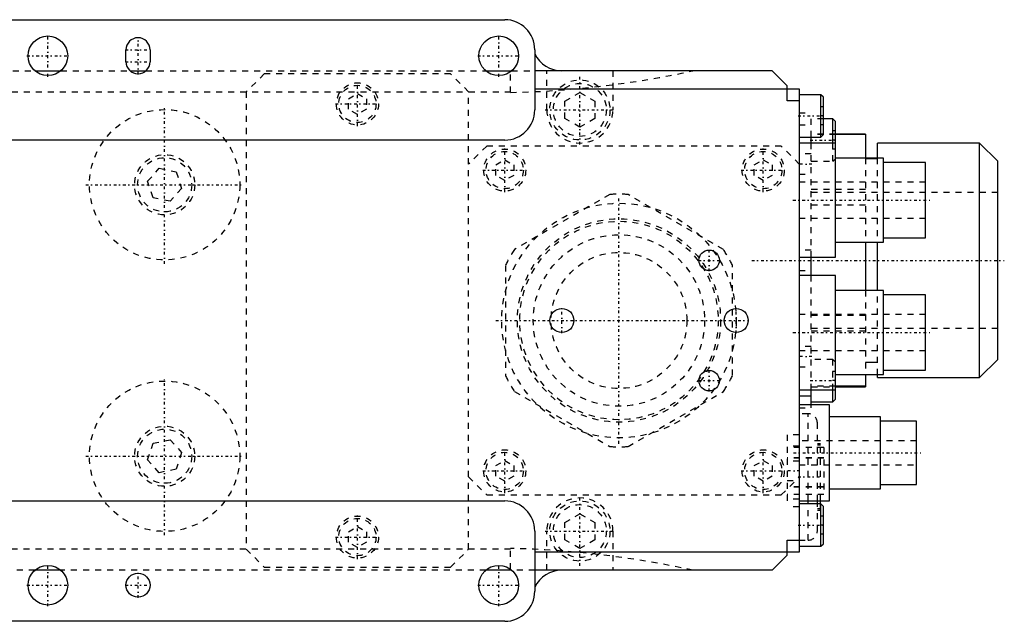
# Model space of a CAD drawing. Extents: x -204 to 209, y -54 to 54.
# Tile 2 of 2: x 45 to 209, y -50 to 50. Entities that reach past the tile are written whole.
import ezdxf

# ---------------------------------------------------------------- set-up
doc = ezdxf.new("R2010")
doc.units = 0
doc.linetypes.add('CENTER', pattern=[1.5, 0.45, -0.5, 0.05, -0.5])
doc.linetypes.add('DASHED', pattern=[2, 1, -1])
for name, color, linetype in [('AM_0', 7, 'CONTINUOUS'), ('AM_3', 7, 'DASHED'), ('AM_7', 7, 'CENTER')]:
    doc.layers.add(name, color=color, linetype=linetype)

msp = doc.modelspace()

# ---------------------------------------------------------------- linework, layer by layer
at = {"layer": 'AM_0', "color": 7, "linetype": 'CONTINUOUS'}
for p, q in [((-2, 50), (126, 50)), ((63, 43), (63, 45)), ((67, 45), (67, 43)), ((131, 45), (131, 35)), ((47.85, 41.5), (52.15, 41.5)), ((63.68, 41.5), (66.32, 41.5)), ((122.85, 41.5), (127.15, 41.5)), ((126.95, 41.5), (126.95, 41.34)), ((170.5, 41.5), (131, 41.5)), ((173, 39), (170.5, 41.5)), ((131, 38.5), (175, 38.5)), ((173, 36.5), (173, 39)), ((175, 38.5), (175, -38.5)), ((175, 36.5), (173, 36.5)), ((178.6, 37.5), (175, 37.5)), ((179, 37.1), (178.6, 37.5)), ((178.6, 30.5), (178.6, 37.5)), ((179, 30.9), (179, 37.1)), ((180.6, 33.5), (179, 33.5)), ((181, 33.1), (180.6, 33.5)), ((180.6, 29.5), (180.6, 33.5)), ((181, 10.5), (181, 33.1)), ((126, 30), (-2, 30)), ((175, 30.5), (178.6, 30.5)), ((181, 29.5), (175, 29.5)), ((177, 29.5), (177, 30.5)), ((178.6, 30.5), (179, 30.9)), ((186, 31), (181, 31)), ((186, 30.94), (181, 30.94)), ((186, 31), (186, 27)), ((205, 29.5), (188, 29.5)), ((188, 27.01), (188, 29.5)), ((208, 26.5), (205, 29.5)), ((205, -9.5), (205, 29.5)), ((189, 27), (181, 27)), ((188, 26.9), (186, 26.9)), ((189, 13), (189, 27)), ((196, 26.25), (189, 26.25)), ((196, 13.75), (196, 26.25)), ((208, -6.5), (208, 26.5)), ((189, 13.75), (196, 13.75)), ((181, 13), (189, 13)), ((186, 13), (186, 5)), ((188, 4.99), (188, 13)), ((175, 10.5), (181, 10.5)), ((177, 7.5), (177, 10.5)), ((181, 7.5), (175, 7.5)), ((181, -13.1), (181, 7.5)), ((189, 5), (181, 5)), ((189, -9), (189, 5)), ((196, 4.25), (189, 4.25)), ((196, -8.25), (196, 4.25)), ((205, -9.5), (208, -6.5)), ((186, -6.9), (188, -6.9)), ((181, -9), (189, -9)), ((186, -9), (186, -11)), ((188, -9.5), (188, -9.02)), ((188, -9.5), (205, -9.5)), ((189, -8.25), (196, -8.25)), ((186, -10.94), (181, -10.94)), ((181, -11), (186, -11)), ((175, -11.5), (181, -11.5)), ((175, -12.5), (177, -12.5)), ((177, -14), (177, -11.5)), ((180.6, -13.5), (180.6, -11.5)), ((180.6, -13.5), (181, -13.1)), ((180, -14), (175, -14)), ((177, -13.5), (180.6, -13.5)), ((180, -30), (180, -14)), ((188.5, -16), (180, -16)), ((188.5, -28), (188.5, -16)), ((194.5, -16.75), (188.5, -16.75)), ((194.5, -27.25), (194.5, -16.75)), ((188.5, -27.25), (194.5, -27.25)), ((180, -28), (188.5, -28)), ((-2, -30), (126, -30)), ((175, -30), (180, -30)), ((178.6, -30.5), (175, -30.5)), ((176.5, -30.51), (176.5, -30)), ((178, -30.5), (178, -30)), ((178.5, -30.5), (178.5, -30)), ((179, -30.9), (178.6, -30.5)), ((178.6, -37.5), (178.6, -30.5)), ((179, -37.1), (179, -30.9)), ((131, -35), (131, -45)), ((173, -36.5), (175, -36.5)), ((173, -39), (173, -36.5)), ((175, -37.5), (178.6, -37.5)), ((178.6, -37.5), (179, -37.1)), ((175, -38.5), (131, -38.5)), ((170.5, -41.5), (173, -39)), ((52.15, -41.5), (47.85, -41.5)), ((127.15, -41.5), (122.85, -41.5)), ((126.95, -41.5), (126.95, -41.31)), ((126.96, -41.35), (126.96, -41.5)), ((170.5, -41.5), (131, -41.5)), ((126, -50), (-2, -50))]:
    msp.add_line(p, q, dxfattribs=at)
for centre, radius in [((50, 44), 3.3), ((125, 44), 3.3), ((160, 10), 1.7), ((135.5, 0), 2), ((164.5, 0), 2), ((160, -10), 1.7), ((50, -44), 3.3), ((125, -44), 3.3), ((65, -44), 2)]:
    msp.add_circle(centre, radius, dxfattribs=at)
for centre, radius, start, end in [((126, 45), 5, 0, 90), ((65, 45), 2, 0, 180), ((135.5, 46.5), 5, 205.8419, 270), ((65, 43), 2, 180, 0), ((126, 35), 5, 270, 0), ((126, -35), 5, 0, 90), ((135.5, -46.5), 5, 90, 154.1581), ((126, -45), 5, 270, 0)]:
    msp.add_arc(centre, radius, start, end, dxfattribs=at)
at = {"layer": 'AM_3', "color": 6, "linetype": 'DASHED'}
for p, q in [((2.15, 41.5), (47.85, 41.5)), ((52.15, 41.5), (63.68, 41.5)), ((66.32, 41.5), (122.85, 41.5)), ((86, 41), (83, 38)), ((117, 41), (86, 41)), ((120, 38), (117, 41)), ((126.95, 37.9), (126.95, 41.34)), ((127.15, 41.5), (131, 41.5)), ((133, 35), (133, 41.5)), ((144, 41.5), (144, 35)), ((0, 38), (126.95, 38)), ((83, 38), (83, -38)), ((100, 36.87), (101.5, 37.73)), ((101.5, 37.73), (103, 36.87)), ((120, -38), (120, 38)), ((136, 36.44), (138.5, 37.89)), ((138.5, 37.89), (141, 36.44)), ((100, 35.13), (100, 36.87)), ((103, 36.87), (103, 35.13)), ((136, 33.56), (136, 36.44)), ((141, 36.44), (141, 33.56)), ((101.5, 34.27), (100, 35.13)), ((103, 35.13), (101.5, 34.27)), ((175, 34.5), (177, 34.5)), ((177, 30.5), (177, 34.5)), ((179, 35.5), (178.5, 35.5)), ((178.5, 35.5), (178.5, 32.5)), ((138.5, 32.11), (136, 33.56)), ((141, 33.56), (138.5, 32.11)), ((179, 33.5), (177, 33.5)), ((179, 34), (178.5, 34)), ((175, 32.5), (177, 32.5)), ((179, 32.5), (178.5, 32.5)), ((181, 31.5), (180.5, 31.5)), ((180.5, 31.5), (180.5, 28.5)), ((181, 31), (177, 31)), ((181, 30.94), (177, 30.94)), ((177, 10.5), (177, 29.5)), ((181, 30), (180.5, 30)), ((180.6, 26.5), (180.6, 29.5)), ((181, 29.5), (181, 30)), ((123, 29), (120, 26)), ((172, 29), (123, 29)), ((175, 26), (172, 29)), ((181, 28.5), (180.5, 28.5)), ((124.5, 25.87), (126, 26.73)), ((126, 26.73), (127.5, 25.87)), ((167.5, 25.87), (169, 26.73)), ((169, 26.73), (170.5, 25.87)), ((177, 27.7), (175, 27.7)), ((177, 26.5), (180.6, 26.5)), ((180.6, 26.5), (181, 26.9)), ((186, 27), (186, 13)), ((188, 10), (188, 27.01)), ((66.6, 23.16), (68.54, 25.3)), ((68.54, 25.3), (71.36, 24.7)), ((71.36, 24.7), (72.25, 21.96)), ((124.5, 24.13), (124.5, 25.87)), ((127.5, 25.87), (127.5, 24.13)), ((167.5, 24.13), (167.5, 25.87)), ((170.5, 25.87), (170.5, 24.13)), ((67.5, 20.41), (66.6, 23.16)), ((126, 23.27), (124.5, 24.13)), ((127.5, 24.13), (126, 23.27)), ((169, 23.27), (167.5, 24.13)), ((170.5, 24.13), (169, 23.27)), ((175, 24.3), (177, 24.3)), ((196, 23), (175, 23)), ((72.25, 21.96), (70.32, 19.81)), ((186, 21.79), (177, 21.79)), ((208, 21.3), (177, 21.3)), ((205, 10), (205, 21.31)), ((70.32, 19.81), (67.5, 20.41)), ((143.48, 20.94), (127.62, 11.79)), ((162.38, 11.79), (146.52, 20.94)), ((186, 19.15), (177, 19.15)), ((175, 17), (196, 17)), ((177, 11.7), (175, 11.7)), ((126.1, 9.15), (126.1, -9.15)), ((163.9, -9.15), (163.9, 9.15)), ((175, 8.3), (177, 8.3)), ((177, -11.5), (177, 7.5)), ((186, 5), (186, -9)), ((188, -9.02), (188, 4.99)), ((196, 1), (175, 1)), ((186, 0.85), (177, 0.85)), ((177, -1.3), (208, -1.3)), ((186, -1.79), (177, -1.79)), ((177, -4.3), (175, -4.3)), ((175, -5), (196, -5)), ((180.6, -6.5), (177, -6.5)), ((181, -6.9), (180.6, -6.5)), ((180.6, -11.5), (180.6, -6.5)), ((175, -7.7), (177, -7.7)), ((181, -8.5), (180.5, -8.5)), ((180.5, -8.5), (180.5, -11.5)), ((181, -10.94), (177, -10.94)), ((177, -11), (181, -11)), ((181, -10), (180.5, -10)), ((127.62, -11.79), (143.48, -20.94)), ((146.52, -20.94), (162.38, -11.79)), ((175, -14.5), (177, -14.5)), ((177, -14.5), (177, -14)), ((176.5, -15.5), (175, -15.5)), ((176.5, -30), (176.5, -15.5)), ((178, -30), (178, -17)), ((175, -19), (173, -19)), ((173, -19), (173, -31)), ((66.6, -23.16), (67.5, -20.41)), ((67.5, -20.41), (70.32, -19.81)), ((70.32, -19.81), (72.25, -21.96)), ((175, -20.89), (173, -20.89)), ((179.1, -21.1), (173, -21.1)), ((194.5, -20), (175, -20)), ((178.5, -20.5), (178, -20.5)), ((178.5, -20.75), (178, -20.75)), ((178.5, -30), (178.5, -20.5)), ((179.1, -21.1), (179.1, -28.9)), ((72.25, -21.96), (71.36, -24.7)), ((179.1, -22.85), (173, -22.85)), ((179.1, -22.88), (173, -22.88)), ((68.54, -25.3), (66.6, -23.16)), ((124.5, -24.13), (126, -23.27)), ((124.5, -25.87), (124.5, -24.13)), ((126, -23.27), (127.5, -24.13)), ((127.5, -24.13), (127.5, -25.87)), ((167.5, -24.13), (169, -23.27)), ((167.5, -25.87), (167.5, -24.13)), ((169, -23.27), (170.5, -24.13)), ((170.5, -24.13), (170.5, -25.87)), ((175, -23.4), (173, -23.4)), ((175, -24), (194.5, -24)), ((71.36, -24.7), (68.54, -25.3)), ((120, -26), (123, -29)), ((126, -26.73), (124.5, -25.87)), ((127.5, -25.87), (126, -26.73)), ((169, -26.73), (167.5, -25.87)), ((170.5, -25.87), (169, -26.73)), ((172, -29), (175, -26)), ((173, -26.6), (175, -26.6)), ((179.1, -27.65), (173, -27.65)), ((179.1, -27.68), (173, -27.68)), ((123, -29), (172, -29)), ((179.1, -28.9), (173, -28.9)), ((175, -29.69), (173, -29.69)), ((175, -31), (173, -31)), ((176.5, -36.5), (176.5, -30.51)), ((178, -35), (178, -30.5)), ((178.5, -31.5), (178.5, -30.5)), ((136, -33.56), (138.5, -32.11)), ((138.5, -32.11), (141, -33.56)), ((178, -31.25), (178.5, -31.25)), ((178, -31.5), (178.5, -31.5)), ((179, -32.5), (178.5, -32.5)), ((178.5, -32.5), (178.5, -35.5)), ((100, -35.13), (101.5, -34.27)), ((101.5, -34.27), (103, -35.13)), ((136, -36.44), (136, -33.56)), ((141, -33.56), (141, -36.44)), ((179, -34), (178.5, -34)), ((100, -36.87), (100, -35.13)), ((103, -35.13), (103, -36.87)), ((133, -41.5), (133, -35)), ((144, -35), (144, -41.5)), ((179, -35.5), (178.5, -35.5)), ((101.5, -37.73), (100, -36.87)), ((103, -36.87), (101.5, -37.73)), ((138.5, -37.89), (136, -36.44)), ((141, -36.44), (138.5, -37.89)), ((175, -36.5), (176.5, -36.5)), ((126.95, -38), (0, -38)), ((83, -38), (86, -41)), ((117, -41), (120, -38)), ((126.95, -41.31), (126.95, -37.9)), ((47.85, -41.5), (2.15, -41.5)), ((122.85, -41.5), (52.15, -41.5)), ((86, -41), (117, -41)), ((131, -41.5), (127.15, -41.5))]:
    msp.add_line(p, q, dxfattribs=at)
for centre, radius in [((101.5, 36), 3.5), ((138.5, 35), 5), ((138.5, 35), 4.4), ((101.5, 36), 3.1), ((69.43, 22.56), 12.5), ((126, 25), 3.5), ((126, 25), 3.1), ((169, 25), 3.5), ((169, 25), 3.1), ((69.43, 22.56), 5), ((69.43, 22.56), 4.5), ((145, 0), 19.5), ((145, 0), 16.9), ((145, 0), 16.5), ((145, 0), 14.25), ((145, 0), 11.3), ((69.43, -22.56), 12.5), ((69.43, -22.56), 5), ((69.43, -22.56), 4.5), ((126, -25), 3.5), ((126, -25), 3.1), ((169, -25), 3.5), ((169, -25), 3.1), ((138.5, -35), 5), ((138.5, -35), 4.4), ((101.5, -36), 3.5), ((101.5, -36), 3.1)]:
    msp.add_circle(centre, radius, dxfattribs=at)
for centre, radius, start, end in [((123.36, 197.86), 160, 271.284, 282.2452), ((138.5, 35), 5.5, 180, 0), ((145, 0), 21, 85.8419, 94.1581), ((145, 0), 21, 145.8419, 154.1581), ((145, 0), 21, 25.8419, 34.1581), ((145, 0), 21, 205.8419, 214.1581), ((145, 0), 21, 325.8419, 334.1581), ((176.5, -17), 1.5, 0, 90), ((145, 0), 21, 265.8419, 274.1581), ((138.5, -35), 5.5, 0, 180), ((176.5, -35), 1.5, 270, 0), ((123.36, -197.86), 160, 77.7548, 88.716)]:
    msp.add_arc(centre, radius, start, end, dxfattribs=at)
at = {"layer": 'AM_7', "color": 4, "linetype": 'CENTER'}
for p, q in [((50, 40.53), (50, 47.47)), ((65, 40.9), (65, 47.1)), ((125, 40.53), (125, 47.47)), ((62.9, 45), (67.1, 45)), ((46.53, 44), (53.47, 44)), ((62.9, 43), (67.1, 43)), ((121.53, 44), (128.47, 44)), ((101.5, 32.33), (101.5, 39.67)), ((138.5, 29.23), (138.5, 40.77)), ((69.43, 9.43), (69.43, 35.68)), ((97.83, 36), (105.17, 36)), ((132.72, 35), (144.28, 35)), ((174.8, 34), (179.2, 34)), ((176.8, 30), (181.2, 30)), ((126, 21.32), (126, 28.68)), ((169, 21.32), (169, 28.68)), ((122.33, 25), (129.68, 25)), ((165.32, 25), (172.68, 25)), ((177.1, 26), (174.9, 26)), ((56.3, 22.56), (82.55, 22.56)), ((145, -20.48), (145, 20.48)), ((173.95, 20), (197.05, 20)), ((160, 8.22), (160, 11.78)), ((158.22, 10), (161.78, 10)), ((167.1, 10), (209.1, 10)), ((135.5, -2.1), (135.5, 2.1)), ((164.5, -2.1), (164.5, 2.1)), ((124.53, 0), (166.6, 0)), ((173.95, -2), (197.05, -2)), ((177.1, -6), (174.9, -6)), ((69.43, -35.68), (69.43, -9.43)), ((160, -11.78), (160, -8.22)), ((158.22, -10), (161.78, -10)), ((176.8, -10), (181.2, -10)), ((56.3, -22.56), (82.55, -22.56)), ((126, -28.68), (126, -21.32)), ((169, -28.68), (169, -21.32)), ((174.03, -22), (195.47, -22)), ((122.33, -25), (129.68, -25)), ((165.32, -25), (172.68, -25)), ((175.1, -25), (172.9, -25)), ((174.82, -26), (178.68, -26)), ((138.5, -40.77), (138.5, -29.23)), ((101.5, -39.67), (101.5, -32.33)), ((174.8, -34), (179.2, -34)), ((97.83, -36), (105.17, -36)), ((132.72, -35), (144.28, -35)), ((50, -47.47), (50, -40.53)), ((125, -47.47), (125, -40.53)), ((65, -46.1), (65, -41.9)), ((46.53, -44), (53.47, -44)), ((62.9, -44), (67.1, -44)), ((121.53, -44), (128.47, -44))]:
    msp.add_line(p, q, dxfattribs=at)

doc.saveas('drawing.dxf')
